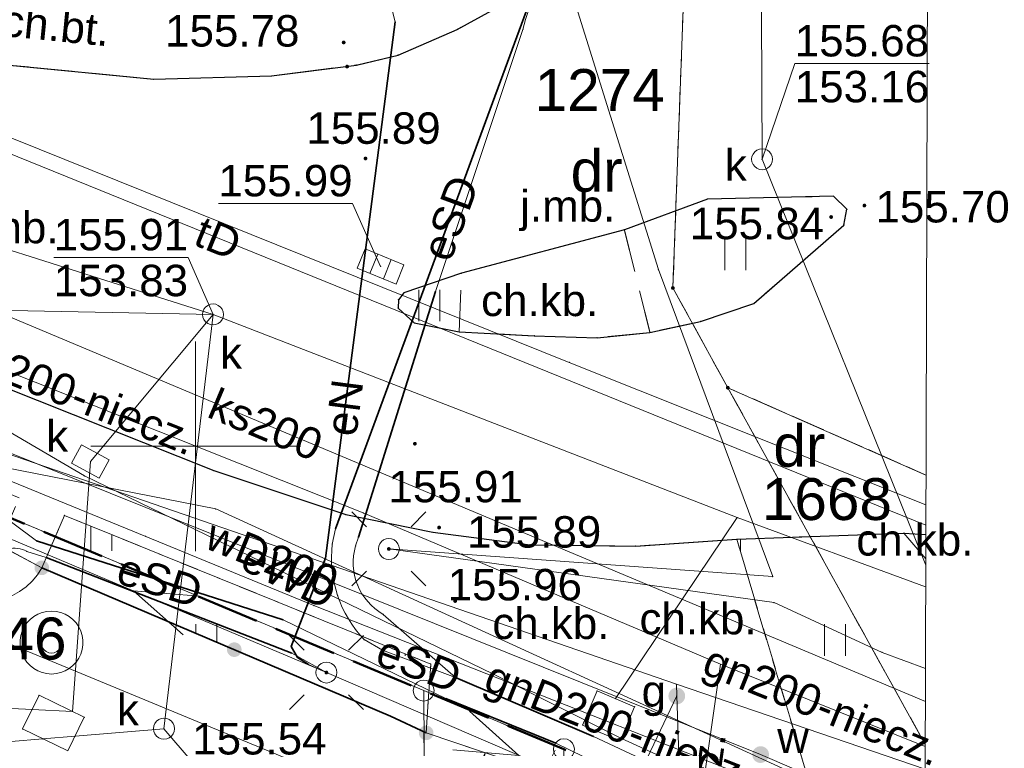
# Model space of a CAD drawing. Header units: metres. Extents: x 6492566 to 6492823, y 5613584 to 5613735.
# Tile 20 of 32: x 6492796 to 6492819, y 5613593 to 5613610. Entities that reach past the tile are written whole.
import ezdxf
from ezdxf.enums import TextEntityAlignment as Align

# ---------------------------------------------------------------- set-up
doc = ezdxf.new("R2010")
doc.units = ezdxf.units.M
for name, pattern in [('L_0_06', [2, 1.5, -0.5]), ('L_2_17', [0]), ('PRZER1-1', [2, 1, -1]), ('PRZER2-1', [3, 2, -1]), ('PRZER3-1', [4, 3, -1])]:
    doc.linetypes.add(name, pattern=pattern)
doc.layers.get('0').update_dxf_attribs({"linetype": 'CONTINUOUS', "lineweight": 18, "true_color": 0x000000})
for name, color, linetype, lineweight in [('GEPPGD', 7, 'CONTINUOUS', 18), ('GESDZI', 7, 'CONTINUOUS', 18), ('GESDZI_O', 7, 'CONTINUOUS', 18), ('GOSRBG', 7, 'CONTINUOUS', 18), ('GSLKBR', 7, 'CONTINUOUS', 18), ('GSLKFU', 7, 'CONTINUOUS', 18), ('GSLKOG', 7, 'CONTINUOUS', 35), ('GSLKRW', 7, 'CONTINUOUS', 25), ('GSPPRB', 7, 'CONTINUOUS', 18), ('GSPWPS', 7, 'CONTINUOUS', 13), ('GSPWPS_O', 7, 'CONTINUOUS', 13), ('GSSKOA', 7, 'PRZER3-1', 18), ('GSSKOA_O', 7, 'PRZER3-1', 18), ('GSSKOD', 7, 'PRZER2-1', 18), ('GSSKOD_O', 7, 'PRZER2-1', 18), ('GSSUTR', 7, 'PRZER2-1', 18), ('GULLOB', 7, 'CONTINUOUS', 35), ('GUPELA', 7, 'CONTINUOUS', 18), ('GUPIWZ', 7, 'CONTINUOUS', 18), ('GUPIWZ_O', 7, 'CONTINUOUS', 18), ('GUPPRZ', 7, 'CONTINUOUS', 18), ('GUPPRZ_O', 7, 'CONTINUOUS', 18), ('GUSIKP', 7, 'CONTINUOUS', 18)]:
    doc.layers.add(name, color=color, linetype=linetype, lineweight=lineweight)
for name, color, linetype, lineweight, true_color in [('GESUZY', 7, 'PRZER1-1', 18, 0x008000), ('GESUZY_O', 7, 'PRZER1-1', 18, 0x008000), ('GULEPR', 1, 'CONTINUOUS', 18, 0xff0000), ('GULEPR_O', 1, 'CONTINUOUS', 18, 0xff0000), ('GULGPR', 7, 'CONTINUOUS', 18, 0xbfbf00), ('GULGPR_O', 7, 'CONTINUOUS', 18, 0xbfbf00), ('GULKPR', 7, 'CONTINUOUS', 18, 0x803300), ('GULKPR_O', 7, 'CONTINUOUS', 18, 0x803300), ('GULTPR', 7, 'CONTINUOUS', 18, 0xff9100), ('GULTPR_O', 7, 'CONTINUOUS', 18, 0xff9100), ('GULWPR', 5, 'CONTINUOUS', 18, 0x0000ff), ('GULWPR_O', 5, 'CONTINUOUS', 18, 0x0000ff), ('GUPGZA', 7, 'CONTINUOUS', 18, 0xbfbf00), ('GUPGZA_O', 7, 'CONTINUOUS', 18, 0xbfbf00), ('GUPKKS', 7, 'CONTINUOUS', 18, 0x803300), ('GUPKSD', 7, 'CONTINUOUS', 18, 0x803300), ('GUPKSD_O', 7, 'CONTINUOUS', 18, 0x803300), ('GUPWST', 5, 'CONTINUOUS', 18, 0x0000ff), ('GUPWZA', 5, 'CONTINUOUS', 18, 0x0000ff), ('GUPWZA_O', 5, 'CONTINUOUS', 18, 0x0000ff), ('mpzp_linia_zabudowy_nieprzekraczalna', 7, 'L_2_17', 18, 0xd2691e), ('mpzp_linie_rozgraniczajace', 7, 'L_0_06', 50, 0xd2691e)]:
    doc.layers.add(name, color=color, linetype=linetype, lineweight=lineweight, true_color=true_color)
doc.styles.add('GEO-INFO', font='Arial')
doc.linetypes.add('L_2_17_SHX', pattern='A,0,-0.25,[5,mdcp Biasa 06 III 2025.shx,S=0.05,R=0,X=0,Y=0],-0.5,[6,mdcp Biasa 06 III 2025.shx,S=0.05,R=0,X=0,Y=0],-0.5,[7,mdcp Biasa 06 III 2025.shx,S=0.05,R=0,X=0,Y=0],-0.5,[8,mdcp Biasa 06 III 2025.shx,S=0.05,R=0,X=0,Y=0],-0.5,-0.5,-0.5,-0.5,-0.5,-0.25', length=4.5)
pattern_1 = [(90, (6490000, 5610000), (-2.5, 2.5), [0.75, -4.25]), (90, (6490000.5, 5610000), (-2.5, 2.5), [0.75, -4.25])]

# ---------------------------------------------------------------- blocks, each defined once
blk = doc.blocks.new('SUUS13')
at = {"color": 0}
for points in [[(0, 1.5), (0.223563, 1.483246), (0.442133, 1.433359), (0.650826, 1.351453), (0.84498, 1.239358), (1.020259, 1.099578), (1.172747, 0.935235), (1.299038, 0.75), (1.396311, 0.548012), (1.462392, 0.333781), (1.495806, 0.112095), (1.495806, -0.112095), (1.462392, -0.333781), (1.396311, -0.548012), (1.299038, -0.75), (1.172747, -0.935235), (1.020259, -1.099578), (0.84498, -1.239358), (0.650826, -1.351453), (0.442133, -1.433359), (0.223563, -1.483246), (0, -1.5), (-0.223563, -1.483246), (-0.442133, -1.433359), (-0.650826, -1.351453), (-0.84498, -1.239358), (-1.020259, -1.099578), (-1.172747, -0.935235), (-1.299038, -0.75), (-1.396311, -0.548012), (-1.462392, -0.333781), (-1.495806, -0.112095), (-1.495806, 0.112095), (-1.462392, 0.333781), (-1.396311, 0.548012), (-1.299038, 0.75), (-1.172747, 0.935235), (-1.020259, 1.099578), (-0.84498, 1.239358), (-0.650826, 1.351453), (-0.442133, 1.433359), (-0.223563, 1.483246)], [(0, 0.5), (0.12941, 0.482963), (0.25, 0.433013), (0.353553, 0.353553), (0.433013, 0.25), (0.482963, 0.12941), (0.5, 0), (0.482963, -0.12941), (0.433013, -0.25), (0.353553, -0.353553), (0.25, -0.433013), (0.12941, -0.482963), (0, -0.5), (-0.12941, -0.482963), (-0.25, -0.433013), (-0.353553, -0.353553), (-0.433013, -0.25), (-0.482963, -0.12941), (-0.5, 0), (-0.482963, 0.12941), (-0.433013, 0.25), (-0.353553, 0.353553), (-0.25, 0.433013), (-0.12941, 0.482963)]]:
    blk.add_lwpolyline(points, close=True, dxfattribs=at)
blk = doc.blocks.new('KOLO')
blk.add_hatch(color=0).paths.add_polyline_path([(-0.5, 0), (-0.482963, -0.12941), (-0.433013, -0.25), (-0.353553, -0.353553), (-0.25, -0.433013), (-0.12941, -0.482963), (0, -0.5), (0.12941, -0.482963), (0.25, -0.433013), (0.353553, -0.353553), (0.433013, -0.25), (0.482963, -0.12941), (0.5, 0), (0.482963, 0.12941), (0.433013, 0.25), (0.353553, 0.353553), (0.25, 0.433013), (0.12941, 0.482963), (0, 0.5), (-0.12941, 0.482963), (-0.25, 0.433013), (-0.353553, 0.353553), (-0.433013, 0.25), (-0.482963, 0.12941)])
blk = doc.blocks.new('SUUS05')
at = {"color": 0}
blk.add_lwpolyline([(0.5, -0.25), (-0.5, -0.25), (-0.5, 0.25), (0.5, 0.25)], close=True, dxfattribs=at)
for points in [[(-0.175, -0.25), (-0.175, 0.25)], [(0.175, -0.25), (0.175, 0.25)]]:
    blk.add_lwpolyline(points, dxfattribs=at)
blk = doc.blocks.new('PROSTOKAT1_5-1_PELNY')
at = {"color": 0}
blk.add_lwpolyline([(0.75, -0.5), (-0.75, -0.5), (-0.75, 0.5), (0.75, 0.5)], close=True, dxfattribs=at)
blk = doc.blocks.new('OKRAG_PELNY')
at = {"color": 0}
blk.add_lwpolyline([(0, 0.5), (0.12941, 0.482963), (0.25, 0.433013), (0.353553, 0.353553), (0.433013, 0.25), (0.482963, 0.12941), (0.5, 0), (0.482963, -0.12941), (0.433013, -0.25), (0.353553, -0.353553), (0.25, -0.433013), (0.12941, -0.482963), (0, -0.5), (-0.12941, -0.482963), (-0.25, -0.433013), (-0.353553, -0.353553), (-0.433013, -0.25), (-0.482963, -0.12941), (-0.5, 0), (-0.482963, 0.12941), (-0.433013, 0.25), (-0.353553, 0.353553), (-0.25, 0.433013), (-0.12941, 0.482963)], close=True, dxfattribs=at)
blk = doc.blocks.new('POINT')
at = {"color": 0}
blk.add_point((0, 0), dxfattribs=at)
blk = doc.blocks.new('KTOK04')
at = {"color": 0}
blk.add_lwpolyline([(0, 0), (-0.01711, -0.261052), (-0.068148, -0.517638), (-0.152241, -0.765367), (-0.267949, -1), (-0.413293, -1.217523), (-0.585786, -1.414214), (-0.782477, -1.586707), (-1, -1.732051)], dxfattribs=at)
blk = doc.blocks.new('SLBRA')
at = {"color": 0}
for points in [[(1.732051, 1), (1.414214, 0.585786), (1, 0.267949), (0.517638, 0.068148), (0, 0)], [(0, 0), (0.517638, -0.068148), (1, -0.267949), (1.414214, -0.585786), (1.732051, -1)]]:
    blk.add_lwpolyline(points, dxfattribs=at)
blk = doc.blocks.new('SPTRW')
at = {"color": 0}
for points in [[(-0.51332, 0.7233), (-0.51332, -0.7767)], [(0.48668, -0.7767), (0.48668, 0.7233)]]:
    blk.add_lwpolyline(points, dxfattribs=at)
blk = doc.blocks.new('SUEO')
blk.add_hatch(color=0).paths.add_polyline_path([(-0.002174, 0.089974), (0.023762, 0.086807), (0.042561, 0.0793), (0.060131, 0.066965), (0.076266, 0.047786), (0.086234, 0.025762), (0.089972, 0.002226), (0.088646, -0.015553), (0.081114, -0.038994), (0.066834, -0.060276), (0.049699, -0.075033), (0.027576, -0.085671), (0.004027, -0.08991), (-0.019639, -0.087831), (-0.040932, -0.080154), (-0.059082, -0.067892), (-0.073734, -0.051607), (-0.08374, -0.032979), (-0.089221, -0.011817), (-0.089063, 0.012951), (-0.082571, 0.035806), (-0.069528, 0.057148), (-0.048957, 0.075519), (-0.026898, 0.085887)])
at = {"color": 0}
for points in [[(-1.767767, 1.767767), (-1.06066, 1.06066)], [(1.767767, 1.767767), (1.06066, 1.06066)], [(-1.767767, -1.767767), (-1.06066, -1.06066)], [(1.767767, -1.767767), (1.06066, -1.06066)]]:
    blk.add_lwpolyline(points, dxfattribs=at)
blk = doc.blocks.new('SUEP1')
at = {"color": 0}
blk.add_lwpolyline([(-1.5, -1), (1.5, 0), (-1.5, 1)], dxfattribs=at)
blk = doc.blocks.new('EPPGS')
at = {"color": 0}
blk.add_lwpolyline([(0, 0.5), (0.154508, 0.475528), (0.293893, 0.404508), (0.404508, 0.293893), (0.475528, 0.154508), (0.5, 0), (0.475528, -0.154508), (0.404508, -0.293893), (0.293893, -0.404508), (0.154508, -0.475528), (0, -0.5), (-0.154508, -0.475528), (-0.293893, -0.404508), (-0.404508, -0.293893), (-0.475528, -0.154508), (-0.5, 0), (-0.475528, 0.154508), (-0.404508, 0.293893), (-0.293893, 0.404508), (-0.154508, 0.475528)], close=True, dxfattribs=at)
blk = doc.blocks.new('EPPGN')
blk.add_hatch(color=0).paths.add_polyline_path([(0, -0.09), (0.027812, -0.085595), (0.052901, -0.072812), (0.072812, -0.052901), (0.085595, -0.027812), (0.09, 0), (0.085595, 0.027812), (0.072812, 0.052901), (0.052901, 0.072812), (0.027812, 0.085595), (0, 0.09), (-0.027812, 0.085595), (-0.052901, 0.072812), (-0.072812, 0.052901), (-0.085595, 0.027812), (-0.09, 0), (-0.085595, -0.027812), (-0.072812, -0.052901), (-0.052901, -0.072812), (-0.027812, -0.085595)])

msp = doc.modelspace()

# ---------------------------------------------------------------- hatches: boundary and pattern name
at = {"layer": 'GSSUTR', "linetype": 'Continuous', "lineweight": 18}
h = msp.add_hatch(dxfattribs=at)
h.set_pattern_fill('PTTU04', scale=0.5, style=0)
h.set_pattern_definition(pattern_1)
h.paths.add_polyline_path([(6492796.87, 5613598.35), (6492796.33, 5613597.1), (6492804.65, 5613593.56), (6492805.5, 5613593.16), (6492805.61, 5613594.8)], flags=0)
h = msp.add_hatch(dxfattribs=at)
h.set_pattern_fill('PTTU04', scale=0.5, style=0)
h.set_pattern_definition(pattern_1)
h.paths.add_polyline_path([(6492816.9, 5613597.93), (6492812.91, 5613597.78), (6492814.69, 5613591.81), (6492817.38, 5613590.65), (6492817.402, 5613590.812), (6492817.42, 5613597.315)], flags=0)

# ---------------------------------------------------------------- linework, layer by layer
at = {"color": 7, "linetype": 'Continuous', "lineweight": 13, "elevation": 100, "flags": 128}
for points in [[(6492800, 5613597.5), (6492800, 5613602.5)], [(6492797.5, 5613600), (6492802.5, 5613600)]]:
    msp.add_lwpolyline(points, dxfattribs=at)
at = {"layer": 'GESDZI', "color": 7, "linetype": 'Continuous', "lineweight": 18, "elevation": 10.22}
for points in [[(6492817.426, 5613599.315), (6492812.698, 5613601.399), (6492811.387, 5613603.78), (6492811.933, 5613618.576), (6492811.915, 5613622.567), (6492811.712, 5613652.238), (6492811.34, 5613703.308)], [(6492698.202, 5613653.21), (6492717.674, 5613642.532), (6492718.635, 5613644.265), (6492721.537, 5613668.187), (6492724.902, 5613666.196), (6492722.199, 5613642.24), (6492722.989, 5613639.976), (6492756.56, 5613626.16), (6492756.714, 5613624.735), (6492769.633, 5613619.803), (6492787.129, 5613613.385), (6492787.135, 5613613.854), (6492791.001, 5613613.594), (6492795.978, 5613613.434), (6492805.97, 5613613.503), (6492806.971, 5613613.535), (6492809.029, 5613613.988), (6492810.498, 5613615.011), (6492811.505, 5613616.503), (6492811.933, 5613618.576), (6492811.387, 5613603.78), (6492812.698, 5613601.399), (6492817.408, 5613592.881)], [(6492817.395, 5613588.384), (6492808.785, 5613592.168), (6492808.786, 5613592.768), (6492805.441, 5613594.169), (6492785.252, 5613602.616), (6492780.941, 5613604.274), (6492776.103, 5613605.919), (6492765.546, 5613610.193), (6492750.941, 5613616.108), (6492734.316, 5613622.599), (6492717.505, 5613629.843), (6492705.319, 5613635.902), (6492694.68, 5613641.356), (6492681.198, 5613647.4), (6492678.56, 5613648.628), (6492678.176, 5613648.975), (6492673.667, 5613651.256), (6492663.793, 5613655.484), (6492656.338, 5613658.589), (6492653.083, 5613659.987), (6492652.445, 5613660.206)], [(6492785.252, 5613602.616), (6492805.441, 5613594.169), (6492805.479, 5613588.467)], [(6492817.408, 5613592.881), (6492812.698, 5613601.399)], [(6492812.698, 5613601.399), (6492817.426, 5613599.315)], [(6492805.479, 5613588.467), (6492805.441, 5613594.169), (6492808.786, 5613592.768), (6492808.785, 5613592.168), (6492808.774, 5613587.172)]]:
    msp.add_lwpolyline(points, dxfattribs=at)
at = {"layer": 'GESUZY', "color": 96, "linetype": 'PRZER1-1', "lineweight": 18, "ltscale": 0.5, "true_color": 0x008000, "elevation": 10.08}
for points in [[(6492817.426, 5613599.315), (6492812.698, 5613601.399), (6492811.387, 5613603.78), (6492811.933, 5613618.576), (6492811.915, 5613622.567), (6492811.712, 5613652.238), (6492811.34, 5613703.308)], [(6492698.202, 5613653.21), (6492717.674, 5613642.532), (6492718.635, 5613644.265), (6492721.537, 5613668.187), (6492724.902, 5613666.196), (6492722.199, 5613642.24), (6492722.989, 5613639.976), (6492756.56, 5613626.16), (6492756.714, 5613624.735), (6492769.633, 5613619.803), (6492787.129, 5613613.385), (6492787.135, 5613613.854), (6492791.001, 5613613.594), (6492795.978, 5613613.434), (6492805.97, 5613613.503), (6492806.971, 5613613.535), (6492809.029, 5613613.988), (6492810.498, 5613615.011), (6492811.505, 5613616.503), (6492811.933, 5613618.576), (6492811.387, 5613603.78), (6492812.698, 5613601.399), (6492817.408, 5613592.881)], [(6492817.395, 5613588.384), (6492808.785, 5613592.168), (6492808.786, 5613592.768), (6492805.441, 5613594.169), (6492785.252, 5613602.616), (6492780.941, 5613604.274), (6492776.103, 5613605.919), (6492765.546, 5613610.193), (6492750.941, 5613616.108), (6492741.98, 5613619.61), (6492734.316, 5613622.599), (6492717.505, 5613629.843), (6492705.319, 5613635.902), (6492694.68, 5613641.356), (6492681.198, 5613647.4), (6492678.56, 5613648.628), (6492678.176, 5613648.975), (6492673.667, 5613651.256), (6492663.793, 5613655.484), (6492656.338, 5613658.589), (6492653.083, 5613659.987), (6492652.445, 5613660.206)], [(6492785.252, 5613602.616), (6492805.441, 5613594.169), (6492805.479, 5613588.467)], [(6492817.408, 5613592.881), (6492812.698, 5613601.399), (6492817.426, 5613599.315)], [(6492805.479, 5613588.467), (6492805.441, 5613594.169), (6492808.786, 5613592.768), (6492808.785, 5613592.168), (6492808.774, 5613587.172)]]:
    msp.add_lwpolyline(points, dxfattribs=at)
at = {"layer": 'GOSRBG', "color": 7, "linetype": 'Continuous', "lineweight": 18, "elevation": 10.04}
msp.add_lwpolyline([(6492817.555, 5613644.538), (6492815.362, 5613734.12), (6492701.054, 5613732.094), (6492651.49, 5613730.982), (6492652.622, 5613647.128), (6492704.994, 5613627.943), (6492817.382, 5613583.79)], close=True, dxfattribs=at)
at = {"layer": 'GSLKBR', "color": 7, "linetype": 'Continuous', "lineweight": 18, "elevation": 10.18}
msp.add_lwpolyline([(6492805.5, 5613593.16), (6492808.31, 5613592.21)], dxfattribs=at)
at = {"layer": 'GSLKFU', "color": 7, "linetype": 'Continuous', "lineweight": 18, "elevation": 10.18}
msp.add_lwpolyline([(6492795.3, 5613597.65), (6492796.33, 5613597.1)], dxfattribs=at)
at = {"layer": 'GSLKOG', "color": 7, "linetype": 'Continuous', "lineweight": 35, "elevation": 10.18}
msp.add_lwpolyline([(6492796.33, 5613597.1), (6492804.65, 5613593.56), (6492805.5, 5613593.16)], dxfattribs=at)
at = {"layer": 'GSLKRW', "color": 7, "linetype": 'Continuous', "lineweight": 25, "elevation": 10.18}
msp.add_lwpolyline([(6492750.17, 5613626.06), (6492755.8, 5613623.74), (6492760.65, 5613621.73), (6492772.846, 5613616.716), (6492782.789, 5613612.825), (6492786.139, 5613611.591, 0.033913), (6492790.44, 5613610.32), (6492795.56, 5613609.1), (6492799, 5613608.76), (6492801.81, 5613608.84), (6492803.84, 5613609.1), (6492804.83, 5613609.34), (6492806.24, 5613609.95), (6492807.65, 5613610.73), (6492809.59, 5613612.41), (6492811.26, 5613614.41), (6492812.34, 5613616.02), (6492812.95, 5613617.01), (6492813.57, 5613618.41), (6492814.38, 5613620.65), (6492814.92, 5613622.79), (6492815.19, 5613627.3), (6492815.147, 5613638.863)], format="xyb", dxfattribs=at)
msp.add_lwpolyline([(6492773.69, 5613610.02), (6492781.03, 5613607.15), (6492800.43, 5613599.42), (6492803.58, 5613598.37), (6492805.66, 5613597.95), (6492807.98, 5613597.65), (6492810.5, 5613597.62), (6492812.91, 5613597.78), (6492816.9, 5613597.93), (6492817.422, 5613597.896)], dxfattribs=at)
msp.add_lwpolyline([(6492806.34, 5613604.13), (6492804.97, 5613603.66), (6492804.84, 5613603.5), (6492804.83, 5613603.3), (6492805.21, 5613602.95), (6492806.29, 5613602.73), (6492808.08, 5613602.64), (6492809.58, 5613602.59), (6492810.84, 5613602.72), (6492812.05, 5613602.98), (6492813.32, 5613603.41), (6492815.47, 5613605.28), (6492815.54, 5613605.66), (6492815.22, 5613605.97), (6492812.21, 5613605.9), (6492810.23, 5613605.17)], close=True, dxfattribs=at)
at = {"layer": 'GSPPRB', "color": 7, "linetype": 'Continuous', "lineweight": 18}
for p in [(6492804.76, 5613610.13, 10.28), (6492806.24, 5613609.95, 10.28), (6492807.809, 5613609.95, 10.28), (6492804.83, 5613609.34, 10.28), (6492803.84, 5613609.1, 10.28), (6492801.81, 5613608.84, 10.28), (6492799, 5613608.76, 10.28), (6492812.21, 5613605.9, 10.28), (6492815.22, 5613605.97, 10.28), (6492815.54, 5613605.66, 10.28), (6492810.23, 5613605.17, 10.28), (6492815.47, 5613605.28, 10.28), (6492806.34, 5613604.13, 10.28), (6492811.04, 5613604.22, 10.28), (6492804.97, 5613603.66, 10.28), (6492805.726, 5613603.692, 10.28), (6492804.84, 5613603.5, 10.28), (6492804.83, 5613603.3, 10.28), (6492813.32, 5613603.41, 10.28), (6492812.05, 5613602.98, 10.28), (6492805.21, 5613602.95, 10.28), (6492806.29, 5613602.73, 10.28), (6492810.84, 5613602.72, 10.28), (6492808.08, 5613602.64, 10.28), (6492809.58, 5613602.59, 10.28), (6492808.916, 5613602.002, 10.28), (6492797.345, 5613599.294, 10.28), (6492800.43, 5613599.42, 10.28), (6492800.48, 5613598.504, 10.28), (6492796.87, 5613598.35, 10.28), (6492803.58, 5613598.37, 10.28), (6492804, 5613598.41, 10.28), (6492812.925, 5613598.297, 10.28), (6492803.34, 5613598.028, 10.28), (6492798.81, 5613597.85, 10.28), (6492803.885, 5613597.831, 10.28), (6492805.66, 5613597.95, 10.28), (6492816.9, 5613597.93, 10.28), (6492796.202, 5613597.744, 10.28), (6492803.261, 5613597.668, 10.28), (6492803.815, 5613597.621, 10.28), (6492807.98, 5613597.65, 10.28), (6492810.5, 5613597.62, 10.28), (6492812.91, 5613597.78, 10.28), (6492795.971, 5613597.491, 10.28), (6492796.433, 5613597.349, 10.28), (6492803.1, 5613597.33, 10.28), (6492796.33, 5613597.1, 10.28), (6492813.77, 5613596.89, 10.28), (6492803.863, 5613596.691, 10.28), (6492803.387, 5613596.442, 10.28), (6492802.82, 5613596.2, 10.28), (6492813.8, 5613596.27, 10.28), (6492804.475, 5613595.988, 10.28), (6492802.086, 5613595.856, 10.28), (6492802.28, 5613595.22, 10.28), (6492804.02, 5613595.386, 10.28), (6492802.293, 5613595.064, 10.28), (6492804.456, 5613595.132, 10.28), (6492816.38, 5613595.08, 10.28), (6492802.43, 5613594.96, 10.28), (6492802.69, 5613594.79, 10.28), (6492805.61, 5613594.8, 10.28), (6492807.109, 5613594.559, 10.28), (6492806.2, 5613594.482, 10.28), (6492811.47, 5613594.32, 10.28), (6492796.263, 5613594.058, 10.28), (6492809.577, 5613594.163, 10.28), (6492805.968, 5613593.977, 10.28), (6492810.019, 5613593.977, 10.28), (6492796.097, 5613593.717, 10.28), (6492797.06, 5613593.67, 10.28), (6492804.65, 5613593.56, 10.28), (6492810.473, 5613593.785, 10.28), (6492797.341, 5613593.534, 10.28), (6492809.232, 5613593.347, 10.28), (6492795.872, 5613593.253, 10.28), (6492805.5, 5613593.16, 10.28), (6492796.357, 5613593.017, 10.28), (6492797.121, 5613593.081, 10.28), (6492808.593, 5613592.917, 10.28), (6492809.492, 5613593.073, 10.28), (6492810.128, 5613592.968, 10.28), (6492810.148, 5613593.03, 10.28)]:
    msp.add_point(p, dxfattribs=at)
at = {"layer": 'GSSKOA', "color": 7, "linetype": 'PRZER3-1', "lineweight": 18, "ltscale": 0.5, "elevation": 10.18}
for points in [[(6492790.44, 5613610.32), (6492795.56, 5613609.1), (6492799, 5613608.76), (6492801.81, 5613608.84), (6492803.84, 5613609.1), (6492804.83, 5613609.34), (6492806.24, 5613609.95), (6492807.65, 5613610.73), (6492809.59, 5613612.41), (6492811.26, 5613614.41), (6492812.34, 5613616.02), (6492812.95, 5613617.01), (6492813.57, 5613618.41), (6492814.38, 5613620.65), (6492814.92, 5613622.79), (6492815.19, 5613627.3), (6492817.495, 5613623.615)], [(6492817.422, 5613597.896), (6492816.9, 5613597.93), (6492812.91, 5613597.78), (6492810.5, 5613597.62), (6492807.98, 5613597.65), (6492805.66, 5613597.95), (6492803.58, 5613598.37), (6492800.43, 5613599.42), (6492781.03, 5613607.15), (6492773.69, 5613610.02)]]:
    msp.add_lwpolyline(points, dxfattribs=at)
msp.add_lwpolyline([(6492806.34, 5613604.13), (6492810.23, 5613605.17), (6492812.21, 5613605.9), (6492815.22, 5613605.97), (6492815.54, 5613605.66), (6492815.47, 5613605.28), (6492813.32, 5613603.41), (6492812.05, 5613602.98), (6492810.84, 5613602.72), (6492809.58, 5613602.59), (6492808.08, 5613602.64), (6492806.29, 5613602.73), (6492805.21, 5613602.95), (6492804.83, 5613603.3), (6492804.84, 5613603.5), (6492804.97, 5613603.66)], close=True, dxfattribs=at)
at = {"layer": 'GSSKOD', "color": 7, "linetype": 'PRZER2-1', "lineweight": 18, "ltscale": 0.5, "elevation": 10.18}
for points in [[(6492805.61, 5613594.8), (6492796.87, 5613598.35), (6492796.33, 5613597.1), (6492795.3, 5613597.65), (6492795.79, 5613598.77), (6492785.8, 5613602.83), (6492785.27, 5613601.78), (6492782.05, 5613603.12), (6492781, 5613603.49), (6492780.98, 5613604.1), (6492780.64, 5613604.97), (6492765.71, 5613610.89)], [(6492807.65, 5613610.73), (6492806.24, 5613609.95), (6492804.83, 5613609.34), (6492803.84, 5613609.1), (6492801.81, 5613608.84), (6492799, 5613608.76), (6492795.56, 5613609.1), (6492790.44, 5613610.32)], [(6492773.69, 5613610.02), (6492781.03, 5613607.15), (6492800.43, 5613599.42), (6492803.58, 5613598.37), (6492805.66, 5613597.95)], [(6492816.9, 5613597.93), (6492817.422, 5613597.896)], [(6492817.42, 5613597.315), (6492816.9, 5613597.93)], [(6492807.98, 5613597.65), (6492810.5, 5613597.62)], [(6492817.38, 5613590.65), (6492814.69, 5613591.81), (6492812.91, 5613597.78), (6492810.5, 5613597.62)], [(6492805.5, 5613593.16), (6492805.61, 5613594.8)], [(6492808.58, 5613592.75), (6492808.31, 5613592.21), (6492805.5, 5613593.16)]]:
    msp.add_lwpolyline(points, dxfattribs=at)
msp.add_lwpolyline([(6492806.34, 5613604.13), (6492810.23, 5613605.17), (6492810.84, 5613602.72), (6492809.58, 5613602.59), (6492808.08, 5613602.64), (6492806.29, 5613602.73)], close=True, dxfattribs=at)
at = {"layer": 'GSSUTR', "color": 7, "linetype": 'PRZER2-1', "lineweight": 18, "ltscale": 0.5, "elevation": 10.1}
for points in [[(6492810.23, 5613605.17), (6492812.21, 5613605.9), (6492815.22, 5613605.97), (6492815.54, 5613605.66), (6492815.47, 5613605.28), (6492813.32, 5613603.41), (6492812.05, 5613602.98), (6492810.84, 5613602.72)], [(6492806.34, 5613604.13), (6492804.97, 5613603.66), (6492804.84, 5613603.5), (6492804.83, 5613603.3), (6492805.21, 5613602.95), (6492806.29, 5613602.73)], [(6492796.87, 5613598.35), (6492805.61, 5613594.8), (6492805.5, 5613593.16), (6492804.65, 5613593.56), (6492796.33, 5613597.1)]]:
    msp.add_lwpolyline(points, close=True, dxfattribs=at)
for points in [[(6492817.42, 5613597.315), (6492816.9, 5613597.93), (6492812.91, 5613597.78)], [(6492812.91, 5613597.78), (6492814.69, 5613591.81), (6492817.38, 5613590.65), (6492817.402, 5613590.812)]]:
    msp.add_lwpolyline(points, dxfattribs=at)
at = {"layer": 'GULEPR', "color": 1, "linetype": 'Continuous', "lineweight": 18, "true_color": 0xff0000, "elevation": 10.14}
for points in [[(6492812.683, 5613675.282), (6492812.699, 5613669.546), (6492812.74, 5613664.34), (6492812.772, 5613658.906), (6492812.837, 5613653.308), (6492812.901, 5613645.863), (6492812.983, 5613638.964), (6492813.047, 5613632.83), (6492813.121, 5613627.308), (6492813.175, 5613622.67), (6492813.504, 5613615.996), (6492812.18, 5613614.932), (6492810.255, 5613613.263), (6492808.794, 5613611.591, 0.168412), (6492807.809, 5613609.95), (6492805.726, 5613603.692), (6492803.885, 5613597.831)], [(6492812.497, 5613673.249), (6492812.513, 5613665.932), (6492812.499, 5613658.696), (6492812.553, 5613651.959), (6492812.708, 5613642.538), (6492812.774, 5613634.912), (6492812.796, 5613628.574), (6492812.928, 5613622.995), (6492811.729, 5613619.923, 0.073356), (6492811.679, 5613618.885, 0.54664), (6492812.33, 5613618.623, 0.351526), (6492812.909, 5613619.306, 0.46564), (6492812.691, 5613620.056, 0.435339), (6492812.909, 5613619.306, 0.46564), (6492812.691, 5613620.056, -0.335687), (6492812.758, 5613621.055, -0.74375), (6492813.103, 5613620.982), (6492813.181, 5613620.764), (6492813.242, 5613619.052), (6492812.055, 5613616.708), (6492810.349, 5613614.754), (6492809.245, 5613613.798), (6492808.799, 5613612.87), (6492803.34, 5613598.028)], [(6492817.402, 5613590.756), (6492800.48, 5613598.504), (6492790.325, 5613600.493), (6492781.696, 5613604.431), (6492764.872, 5613611.38), (6492741.166, 5613620.921), (6492739.09, 5613622.377, -0.311988), (6492737.747, 5613623, -0.717434), (6492738.57, 5613624.12, -0.11981), (6492741.247, 5613622.667, -0.752924), (6492740.147, 5613621.015), (6492737.752, 5613621.971), (6492736.299, 5613622.695)], [(6492803.34, 5613598.028), (6492803.261, 5613597.668, 0.222763), (6492804.02, 5613595.386), (6492804.456, 5613595.132), (6492806.2, 5613594.482)], [(6492803.885, 5613597.831), (6492803.815, 5613597.621, 0.344974), (6492804.475, 5613595.988), (6492806.2, 5613594.482)], [(6492793.813, 5613593.216), (6492794.775, 5613595.217), (6492795.174, 5613597.257, -0.430212), (6492795.971, 5613597.491), (6492796.433, 5613597.349), (6492802.293, 5613595.064), (6492803.12, 5613594.6)]]:
    msp.add_lwpolyline(points, format="xyb", dxfattribs=at)
for points in [[(6492817.395, 5613588.453), (6492803.12, 5613594.6), (6492768.79, 5613609.11), (6492750.74, 5613616.41), (6492735.2, 5613622.65), (6492707.44, 5613635.26), (6492675.86, 5613650.22), (6492652.454, 5613659.557)], [(6492711.12, 5613644.18), (6492713.96, 5613642.69), (6492722.25, 5613638.87), (6492723.67, 5613639.24), (6492732.95, 5613635.53), (6492751.32, 5613627.69), (6492761.24, 5613623.5), (6492765.46, 5613621.99), (6492768.24, 5613620.68), (6492776.54, 5613617.56), (6492786.67, 5613613.72), (6492792.16, 5613611.96), (6492797.72, 5613611.12), (6492799.19, 5613610.72), (6492801.95, 5613610.8), (6492805.04, 5613611.58), (6492807.29, 5613612.94), (6492808.43, 5613612.59), (6492811.04, 5613604.22), (6492813.77, 5613596.89), (6492804.61, 5613597.55), (6492813.8, 5613596.27), (6492816.38, 5613595.08), (6492817.413, 5613594.7)], [(6492803.12, 5613594.6), (6492802.69, 5613594.79), (6492802.43, 5613594.96), (6492802.28, 5613595.22), (6492803.1, 5613597.33), (6492804.76, 5613610.13), (6492804.56, 5613610.93), (6492804.04, 5613611.14), (6492800.99, 5613610.81), (6492797.68, 5613610.8), (6492793.22, 5613611.66), (6492787.89, 5613613.22), (6492787.65, 5613613.88), (6492787.71, 5613614.02)], [(6492785.189, 5613604.629), (6492787.987, 5613603.285), (6492791.245, 5613601.421), (6492793.529, 5613600.357), (6492794.435, 5613599.06), (6492796.202, 5613597.744), (6492802.086, 5613595.856), (6492805.968, 5613593.977), (6492808.593, 5613592.917), (6492809.264, 5613592.586), (6492810.193, 5613592.049), (6492810.558, 5613592.104), (6492813.498, 5613590.953), (6492816.712, 5613589.533), (6492817.397, 5613589.214)], [(6492785.924, 5613604.741), (6492789.379, 5613603.367), (6492793.092, 5613601.786), (6492797.345, 5613599.294), (6492807.109, 5613594.559), (6492810.148, 5613593.03), (6492814.066, 5613591.235), (6492817.399, 5613589.756)], [(6492806.2, 5613594.482), (6492809.492, 5613593.073), (6492811.225, 5613592.262), (6492816.735, 5613589.676), (6492817.398, 5613589.433)]]:
    msp.add_lwpolyline(points, dxfattribs=at)
at = {"layer": 'GULGPR', "color": 52, "linetype": 'Continuous', "lineweight": 18, "true_color": 0xbfbf00, "elevation": 10.14}
for points in [[(6492652.407, 5613662.988), (6492663.52, 5613658.4), (6492666.81, 5613657.24), (6492687.07, 5613647.43), (6492695.88, 5613643.22), (6492703.88, 5613639.24), (6492718.65, 5613632.56), (6492725.12, 5613629.54), (6492727.66, 5613628.35), (6492737.38, 5613624.27), (6492761.89, 5613613.08), (6492763.74, 5613612.35), (6492774.47, 5613607.9), (6492782.55, 5613604.7), (6492791.45, 5613601.22), (6492811.47, 5613594.32), (6492817.406, 5613592.295)], [(6492817.401, 5613590.44), (6492802.82, 5613596.2), (6492798.81, 5613597.85), (6492788.69, 5613601.99), (6492782.27, 5613604.56), (6492774.83, 5613607.62)], [(6492790.29, 5613603.87), (6492804, 5613598.41), (6492812.52, 5613594.8)], [(6492812.52, 5613594.8), (6492811.287, 5613586.185)], [(6492812.52, 5613594.8), (6492817.408, 5613592.833)], [(6492811.47, 5613594.32), (6492811.48, 5613594.04), (6492811.751, 5613586.003)]]:
    msp.add_lwpolyline(points, dxfattribs=at)
at = {"layer": 'GULKPR', "color": 36, "linetype": 'Continuous', "lineweight": 18, "true_color": 0x803300, "elevation": 10.14}
for points in [[(6492817.42, 5613597.163), (6492813.516, 5613606.852), (6492813.305, 5613653.85), (6492813.094, 5613700.878), (6492813.096, 5613705.478), (6492812.661, 5613719.956), (6492812.624, 5613734.072)], [(6492731.028, 5613630.846), (6492741.741, 5613626.243), (6492760.049, 5613618.288), (6492765.833, 5613615.673), (6492766.098, 5613615.815), (6492785.418, 5613607.352), (6492785.701, 5613607.452), (6492785.93, 5613607.129), (6492817.411, 5613593.908)], [(6492817.418, 5613596.648), (6492812.925, 5613598.297), (6492800.415, 5613603.148), (6492794.286, 5613605.09), (6492788.861, 5613606.88), (6492762.701, 5613618.659), (6492735.437, 5613629.808)], [(6492800.415, 5613603.148), (6492785.528, 5613603.442)], [(6492800.415, 5613603.148), (6492799.244, 5613593.26), (6492797.121, 5613593.081), (6492796.357, 5613593.017), (6492794.831, 5613592.888)], [(6492800.415, 5613603.148), (6492797.488, 5613599.636), (6492797.06, 5613593.67)], [(6492812.925, 5613598.297), (6492810.019, 5613593.977)], [(6492797.06, 5613593.67), (6492796.097, 5613593.717), (6492791.554, 5613593.937)]]:
    msp.add_lwpolyline(points, dxfattribs=at)
at = {"layer": 'GULLOB', "color": 7, "linetype": 'Continuous', "lineweight": 35, "elevation": 10.12}
for points in [[(6492803.34, 5613598.028), (6492808.799, 5613612.87)], [(6492804.76, 5613610.13), (6492803.1, 5613597.33), (6492802.28, 5613595.22), (6492802.43, 5613594.96), (6492802.69, 5613594.79)], [(6492803.885, 5613597.831), (6492805.726, 5613603.692)], [(6492802.086, 5613595.856), (6492796.202, 5613597.744)], [(6492796.433, 5613597.349), (6492802.293, 5613595.064)], [(6492806.2, 5613594.482), (6492809.492, 5613593.073)], [(6492808.593, 5613592.917), (6492805.968, 5613593.977)]]:
    msp.add_lwpolyline(points, dxfattribs=at)
at = {"layer": 'GULTPR', "color": 30, "linetype": 'Continuous', "lineweight": 18, "true_color": 0xff9100, "elevation": 10.14}
for points in [[(6492771.197, 5613617.214), (6492779.777, 5613613.74), (6492808.916, 5613602.002), (6492817.424, 5613598.601)], [(6492771.05, 5613616.866), (6492783.651, 5613611.829), (6492817.423, 5613598.12)]]:
    msp.add_lwpolyline(points, dxfattribs=at)
at = {"layer": 'GULWPR', "color": 5, "linetype": 'Continuous', "lineweight": 18, "true_color": 0x0000ff, "elevation": 10.14}
msp.add_lwpolyline([(6492652.416, 5613662.331), (6492655.626, 5613661.024), (6492664.151, 5613657.579), (6492665.259, 5613657.069), (6492677.696, 5613650.82), (6492683.774, 5613647.768), (6492687.012, 5613646.337), (6492699.474, 5613640.52), (6492704.487, 5613637.945), (6492716.594, 5613632.347), (6492724.633, 5613628.635), (6492726.097, 5613627.833), (6492734.383, 5613624.554), (6492744.506, 5613620.441), (6492750.975, 5613617.701), (6492757.632, 5613615.094), (6492762.886, 5613613.047), (6492763.401, 5613612.839), (6492772.701, 5613609.089), (6492773.29, 5613608.837), (6492787.81, 5613603.07), (6492790.172, 5613602.009), (6492813.481, 5613592.642), (6492817.402, 5613590.953)], dxfattribs=at)
at = {"layer": 'GUPPRZ_O', "color": 36, "linetype": 'Continuous', "lineweight": 9, "true_color": 0x803300, "elevation": 10.8, "flags": 128}
for points in [[(6492817.5, 5613609.134), (6492814.296, 5613609.134), (6492813.516, 5613606.852)], [(6492814.296, 5613609.134), (6492817.5, 5613609.134)], [(6492800.541, 5613605.798), (6492803.744, 5613605.798), (6492804.412, 5613604.292)], [(6492796.615, 5613604.505), (6492799.819, 5613604.505), (6492800.415, 5613603.148)], [(6492796.615, 5613604.505), (6492799.819, 5613604.505)], [(6492803.121, 5613592.472), (6492799.918, 5613592.472), (6492799.244, 5613593.26)]]:
    msp.add_lwpolyline(points, dxfattribs=at)
at = {"layer": 'GUPPRZ_O', "color": 52, "linetype": 'Continuous', "lineweight": 9, "true_color": 0xbfbf00, "elevation": 10.8, "flags": 128}
msp.add_lwpolyline([(6492806.634, 5613590.586), (6492809.837, 5613590.586), (6492811.48, 5613594.04)], dxfattribs=at)
at = {"layer": 'GUSIKP', "color": 36, "linetype": 'Continuous', "lineweight": 18, "true_color": 0x803300, "elevation": 10.14}
for points in [[(6492796.263, 5613594.058), (6492795.872, 5613593.253), (6492796.949, 5613592.729), (6492797.341, 5613593.534)], [(6492809.577, 5613594.163), (6492809.232, 5613593.347), (6492810.128, 5613592.968), (6492810.473, 5613593.785)]]:
    msp.add_lwpolyline(points, close=True, dxfattribs=at)
at = {"layer": 'mpzp_linia_zabudowy_nieprzekraczalna', "linetype": 'CONTINUOUS', "lineweight": 18}
msp.add_line((6492817.389, 5613586.263), (6492750.98, 5613613.7), dxfattribs=at)
at = {"layer": 'mpzp_linia_zabudowy_nieprzekraczalna', "linetype": 'L_2_17_SHX', "lineweight": 18}
msp.add_line((6492817.389, 5613586.263), (6492750.98, 5613613.7), dxfattribs=at)
at = {"layer": 'mpzp_linie_rozgraniczajace', "lineweight": 50, "flags": 128}
msp.add_lwpolyline([(6492652.479, 5613657.724), (6492678.176, 5613648.975), (6492678.56, 5613648.628), (6492681.198, 5613647.4), (6492694.68, 5613641.356), (6492705.319, 5613635.902), (6492712.448, 5613632.372), (6492717.505, 5613629.843), (6492734.316, 5613622.599), (6492750.941, 5613616.108), (6492765.546, 5613610.193), (6492778.332, 5613605.157), (6492780.941, 5613604.274), (6492785.252, 5613602.616), (6492805.441, 5613594.169), (6492808.786, 5613592.768), (6492817.1, 5613588.63), (6492817.395, 5613588.508)], dxfattribs=at)

# ---------------------------------------------------------------- block references
at = {"layer": 'GEPPGD', "color": 7, "lineweight": 18, "xscale": 0.5, "yscale": 0.5}
for name, p in [('EPPGN', (6492811.387, 5613603.78, 10.24)), ('EPPGN', (6492812.698, 5613601.399, 10.24)), ('EPPGS', (6492805.441, 5613594.169, 10.24)), ('EPPGS', (6492808.786, 5613592.768, 10.24))]:
    msp.add_blockref(name, p, dxfattribs=at)
at = {"layer": 'GSLKBR', "color": 7, "lineweight": 18, "xscale": 0.7499999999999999, "yscale": 0.75, "rotation": 251.3207209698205}
msp.add_blockref('SLBRA', (6492806.905, 5613592.685, 10.18), dxfattribs=at)
at = {"layer": 'GSLKFU', "color": 7, "lineweight": 18, "xscale": 0.75, "yscale": 0.75, "rotation": 331.8986486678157}
msp.add_blockref('KTOK04', (6492796.33, 5613597.1, 10.18), dxfattribs=at)
at = {"layer": 'GSLKOG', "color": 7, "lineweight": 35, "xscale": 0.35, "yscale": 0.35}
for p in [(6492796.33, 5613597.1, 10.18), (6492800.922, 5613595.146, 10.18), (6492805.5, 5613593.16, 10.18)]:
    msp.add_blockref('KOLO', p, dxfattribs=at)
at = {"layer": 'GSPWPS', "color": 7, "lineweight": 13, "xscale": 0.09, "yscale": 0.09}
for p in [(6492803.532, 5613609.64, 10.08), (6492803.614, 5613609.064, 10.08), (6492804.053, 5613606.871, 10.08), (6492815.957, 5613605.747, 10.08), (6492815.162, 5613605.473, 10.08), (6492805.232, 5613600.062, 10.08), (6492805.809, 5613598.061, 10.08), (6492806.193, 5613596.306, 10.08)]:
    msp.add_blockref('KOLO', p, dxfattribs=at)
at = {"layer": 'GSSUTR', "color": 7, "lineweight": 18, "xscale": 0.5, "yscale": 0.5}
for p in [(6492812.885, 5613604.589, 10.1), (6492805.585, 5613603.372, 10.1)]:
    msp.add_blockref('SPTRW', p, dxfattribs=at)
at = {"layer": 'GULEPR', "color": 1, "lineweight": 18, "true_color": 0xff0000, "xscale": 0.5, "yscale": 0.5}
for p, rotation in [((6492799.205, 5613596.255, 10.15), 157.0880474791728), ((6492807.023, 5613592.919, 10.15), 336.7017801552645)]:
    msp.add_blockref('SUEP1', p, dxfattribs=dict(at, rotation=rotation))
at = {"layer": 'GUPELA', "color": 7, "lineweight": 18, "xscale": 0.5, "yscale": 0.5}
for name, p in [('SUEO', (6492804.61, 5613597.55, 10.15)), ('OKRAG_PELNY', (6492804.61, 5613597.55, 10.16)), ('SUEO', (6492803.12, 5613594.6, 10.15)), ('OKRAG_PELNY', (6492803.12, 5613594.6, 10.16))]:
    msp.add_blockref(name, p, dxfattribs=at)
at = {"layer": 'GUPGZA', "color": 52, "lineweight": 18, "true_color": 0xbfbf00, "xscale": 0.4, "yscale": 0.4}
msp.add_blockref('KOLO', (6492811.48, 5613594.04, 10.16), dxfattribs=at)
at = {"layer": 'GUPIWZ', "color": 7, "lineweight": 18, "xscale": 0.4999999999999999, "yscale": 0.5, "rotation": 151.5287612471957}
msp.add_blockref('PROSTOKAT1_5-1_PELNY', (6492797.488, 5613599.636, 10.18), dxfattribs=at)
at = {"layer": 'GUPKKS', "color": 36, "lineweight": 18, "true_color": 0x803300, "rotation": 157.8431618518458}
msp.add_blockref('SUUS05', (6492804.412, 5613604.292, 10.16), dxfattribs=at)
at = {"layer": 'GUPKSD', "color": 36, "lineweight": 18, "true_color": 0x803300, "xscale": 0.5, "yscale": 0.5}
for p in [(6492813.516, 5613606.852, 10.16), (6492800.415, 5613603.148, 10.16), (6492799.244, 5613593.26, 10.16)]:
    msp.add_blockref('OKRAG_PELNY', p, dxfattribs=at)
at = {"layer": 'GUPPRZ', "color": 36, "lineweight": 18, "true_color": 0x803300}
for p in [(6492813.516, 5613606.852, 10.16), (6492804.412, 5613604.292, 10.16), (6492800.415, 5613603.148, 10.16), (6492799.244, 5613593.26, 10.16)]:
    msp.add_blockref('POINT', p, dxfattribs=at)
at = {"layer": 'GUPPRZ', "color": 52, "lineweight": 18, "true_color": 0xbfbf00}
msp.add_blockref('POINT', (6492811.48, 5613594.04, 10.16), dxfattribs=at)
at = {"layer": 'GUPWST', "color": 5, "lineweight": 18, "true_color": 0x0000ff, "xscale": 0.5, "yscale": 0.5}
msp.add_blockref('SUUS13', (6492796.56, 5613595.315, 10.16), dxfattribs=at)
at = {"layer": 'GUPWZA', "color": 5, "lineweight": 18, "true_color": 0x0000ff, "xscale": 0.4, "yscale": 0.4, "rotation": 156.6875758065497}
msp.add_blockref('KOLO', (6492813.481, 5613592.642, 10.16), dxfattribs=at)

# ---------------------------------------------------------------- texts
at = {"layer": 'GESDZI_O', "color": 7, "linetype": 'Continuous', "lineweight": 0, "style": 'GEO-INFO'}
msp.add_text('1274', height=1, dxfattribs=at).set_placement((6492809.642, 5613608.511, 10.8), align=Align.MIDDLE)
for s, p in [('1668', (6492815.062, 5613598.74, 10.8)), ('1346', (6492795.365, 5613595.412, 10.8))]:
    msp.add_text(s, height=1, dxfattribs=at).set_placement(p, align=Align.MIDDLE_CENTER)
at = {"layer": 'GESUZY_O', "color": 96, "linetype": 'Continuous', "lineweight": 0, "true_color": 0x008000, "style": 'GEO-INFO'}
msp.add_text('dr', height=1, dxfattribs=at).set_placement((6492809.568, 5613606.596, 10.8), align=Align.MIDDLE)
msp.add_text('dr', height=1, dxfattribs=at).set_placement((6492814.406, 5613600.011, 10.8), align=Align.MIDDLE_CENTER)
at = {"layer": 'GSPWPS_O', "color": 7, "linetype": 'Continuous', "lineweight": 0, "style": 'GEO-INFO'}
for s, p in [('155.78', (6492799.272, 5613609.542, 10.8)), ('155.89', (6492802.642, 5613607.22, 10.8)), ('155.70', (6492816.222, 5613605.343, 10.8)), ('155.84', (6492811.791, 5613604.943, 10.8)), ('155.91', (6492804.601, 5613598.664, 10.8)), ('155.89', (6492806.474, 5613597.582, 10.8)), ('155.96', (6492806.013, 5613596.323, 10.8))]:
    msp.add_text(s, height=0.75, dxfattribs=at).set_placement(p)
at = {"layer": 'GSSKOA_O', "color": 7, "linetype": 'Continuous', "lineweight": 0, "style": 'GEO-INFO'}
for p in [(6492808.879, 5613605.737, 10.8), (6492795.593, 5613605.222, 10.8)]:
    msp.add_text('j.mb.', height=0.75, dxfattribs=at).set_placement(p, align=Align.MIDDLE_CENTER)
at = {"layer": 'GSSKOD_O', "color": 7, "linetype": 'Continuous', "lineweight": 0, "style": 'GEO-INFO'}
msp.add_text('ch.bt.', height=0.75, rotation=354.3554, dxfattribs=at).set_placement((6492796.669, 5613610.061, 10.8), align=Align.MIDDLE)
for p in [(6492808.209, 5613603.498, 10.8), (6492811.988, 5613595.902, 10.8), (6492808.476, 5613595.791, 10.8)]:
    msp.add_text('ch.kb.', height=0.75, dxfattribs=at).set_placement(p, align=Align.MIDDLE)
msp.add_text('ch.kb.', height=0.75, dxfattribs=at).set_placement((6492817.161, 5613597.767, 10.8), align=Align.MIDDLE_CENTER)
at = {"layer": 'GULEPR_O', "color": 1, "linetype": 'Continuous', "lineweight": 0, "true_color": 0xff0000, "style": 'GEO-INFO'}
for s, rotation, p in [('eSD', 69.8043, (6492806.069, 5613605.449, 10.8)), ('eN', 82.6107, (6492803.549, 5613600.922, 10.8)), ('eSD', 339.5527, (6492805.328, 5613594.807, 10.8))]:
    msp.add_text(s, height=0.75, rotation=rotation, dxfattribs=at).set_placement(p, align=Align.MIDDLE)
for s, rotation, p in [('eWD', 334.1335, (6492802.227, 5613596.926, 10.8)), ('eSD', 342.2078, (6492799.144, 5613596.8, 10.8))]:
    msp.add_text(s, height=0.75, rotation=rotation, dxfattribs=at).set_placement(p, align=Align.MIDDLE_CENTER)
at = {"layer": 'GULGPR_O', "color": 52, "linetype": 'Continuous', "lineweight": 0, "true_color": 0xbfbf00, "style": 'GEO-INFO'}
msp.add_text('gn200-niecz.', height=0.75, rotation=338.2851, dxfattribs=at).set_placement((6492797.145, 5613601.14, 10.8), align=Align.MIDDLE)
for s, rotation, p in [('gn200-niecz.', 338.0731, (6492814.964, 5613593.816, 10.8)), ('gnD200-niecz.', 338.444, (6492810.11, 5613593.32, 10.8)), ('gn50-niecz.', 81.8547, (6492811.903, 5613590.492, 10.8))]:
    msp.add_text(s, height=0.75, rotation=rotation, dxfattribs=at).set_placement(p, align=Align.MIDDLE_CENTER)
at = {"layer": 'GULKPR_O', "color": 36, "linetype": 'Continuous', "lineweight": 0, "true_color": 0x803300, "style": 'GEO-INFO'}
msp.add_text('ks200', height=0.75, rotation=337.2195, dxfattribs=at).set_placement((6492801.67, 5613600.518, 10.8), align=Align.MIDDLE_CENTER)
at = {"layer": 'GULTPR_O', "color": 30, "linetype": 'Continuous', "lineweight": 0, "true_color": 0xff9100, "style": 'GEO-INFO'}
msp.add_text('tD', height=0.75, rotation=337.9056, dxfattribs=at).set_placement((6492800.537, 5613604.974, 10.8), align=Align.MIDDLE_CENTER)
at = {"layer": 'GULWPR_O', "color": 5, "linetype": 'Continuous', "lineweight": 0, "true_color": 0x0000ff, "style": 'GEO-INFO'}
msp.add_text('wD200', height=0.75, rotation=338.1083, dxfattribs=at).set_placement((6492801.826, 5613597.326, 10.8), align=Align.MIDDLE_CENTER)
at = {"layer": 'GUPGZA_O', "color": 52, "linetype": 'Continuous', "lineweight": 0, "true_color": 0xbfbf00, "style": 'GEO-INFO'}
msp.add_text('g', height=0.75, dxfattribs=at).set_placement((6492811.224, 5613593.784, 10.8), align=Align.RIGHT)
at = {"layer": 'GUPIWZ_O', "color": 7, "linetype": 'Continuous', "lineweight": 0, "style": 'GEO-INFO'}
msp.add_text('k', height=0.75, dxfattribs=at).set_placement((6492796.957, 5613599.869, 10.8), align=Align.RIGHT)
at = {"layer": 'GUPKSD_O', "color": 36, "linetype": 'Continuous', "lineweight": 0, "true_color": 0x803300, "style": 'GEO-INFO'}
for p in [(6492813.148, 5613606.342, 10.8), (6492801.105, 5613601.853, 10.8), (6492798.645, 5613593.34, 10.8)]:
    msp.add_text('k', height=0.75, dxfattribs=at).set_placement(p, align=Align.RIGHT)
at = {"layer": 'GUPPRZ_O', "color": 36, "linetype": 'Continuous', "lineweight": 0, "true_color": 0x803300, "style": 'GEO-INFO'}
for s, p in [('155.68', (6492814.296, 5613609.306)), ('153.16', (6492814.296, 5613608.211)), ('155.91', (6492796.615, 5613604.678)), ('153.83', (6492796.615, 5613603.583)), ('155.54', (6492799.918, 5613592.644))]:
    msp.add_text(s, height=0.75, dxfattribs=at).set_placement(p)
msp.add_text('155.99', height=0.75, dxfattribs=at).set_placement((6492800.541, 5613606.341), align=Align.MIDDLE_LEFT)
at = {"layer": 'GUPWZA_O', "color": 5, "linetype": 'Continuous', "lineweight": 0, "true_color": 0x0000ff, "style": 'GEO-INFO'}
msp.add_text('w', height=0.75, dxfattribs=at).set_placement((6492814.633, 5613592.678, 10.8), align=Align.RIGHT)

doc.saveas('drawing.dxf')
